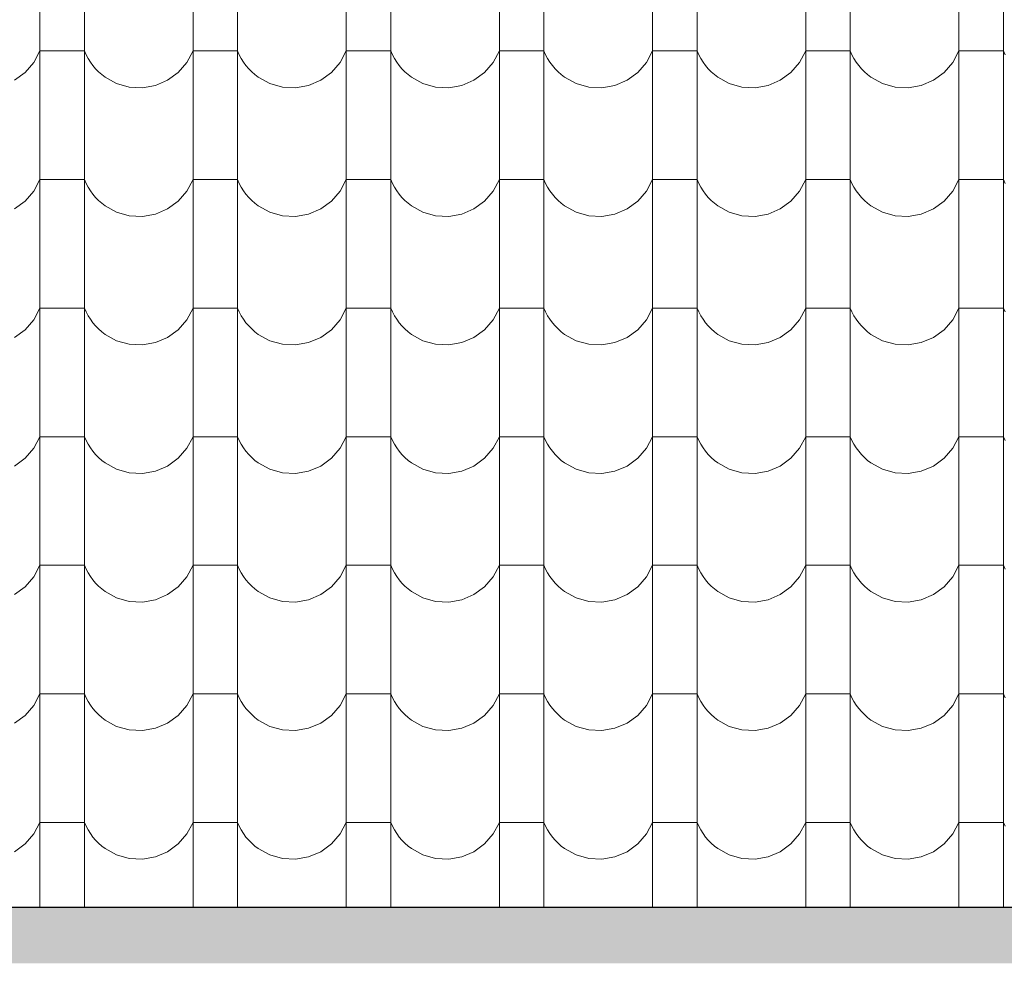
# Model space of a CAD drawing. Header units: millimetres. Extents: x -61343 to 9939, y -6894 to 7453.
# Tile 132 of 255: x -6833 to -6621, y -3588 to -3385. Entities that reach past the tile are written whole.
import ezdxf

# ---------------------------------------------------------------- set-up
doc = ezdxf.new("R2010")
doc.units = ezdxf.units.MM
doc.header["$MEASUREMENT"] = 0
doc.layers.add('810-G Ogólne', color=7, linetype='Continuous')
doc.layers.add('990-D Import IFC', color=7, linetype='Continuous')

# ---------------------------------------------------------------- blocks, each defined once
blk = doc.blocks.new('*X1822', base_point=(515069.4, 47309.9))
at = {"layer": '990-D Import IFC', "color": 251, "linetype": 'Continuous', "lineweight": 13, "true_color": 0x6a6a6a}
for p, q in [((532511.4, -17785.1), (532511.4, -18062.1)), ((532607.5, -17785.1), (532607.5, -18062.1)), ((532841.4, -17785.1), (532841.4, -18062.1)), ((532937.5, -17785.1), (532937.5, -18062.1)), ((533171.4, -17785.1), (533171.4, -18062.1)), ((533267.5, -17785.1), (533267.5, -18062.1)), ((533501.4, -17785.1), (533501.4, -18062.1)), ((533597.5, -17785.1), (533597.5, -18062.1)), ((533831.4, -17785.1), (533831.4, -18062.1)), ((533927.5, -17785.1), (533927.5, -18062.1)), ((534161.4, -17785.1), (534161.4, -18062.1)), ((534257.5, -17785.1), (534257.5, -18062.1)), ((534491.4, -17785.1), (534491.4, -18062.1)), ((534587.5, -17785.1), (534587.5, -18062.1)), ((532498.1, -17918.2), (532511.4, -17893.2)), ((532559.4, -17893.2), (532511.4, -17893.2)), ((532607.5, -17893.2), (532559.4, -17893.2)), ((532607.5, -17893.2), (532611.1, -17901.5)), ((532611.1, -17901.5), (532615.4, -17909.6)), ((532828.1, -17918.2), (532841.4, -17893.2)), ((532889.4, -17893.2), (532841.4, -17893.2)), ((532937.5, -17893.2), (532889.4, -17893.2)), ((532937.5, -17893.2), (532941.1, -17901.5)), ((532941.1, -17901.5), (532945.4, -17909.6)), ((533158.1, -17918.2), (533171.4, -17893.2)), ((533219.4, -17893.2), (533171.4, -17893.2)), ((533267.5, -17893.2), (533219.4, -17893.2)), ((533267.5, -17893.2), (533271.1, -17901.5)), ((533271.1, -17901.5), (533275.4, -17909.6)), ((533488.1, -17918.2), (533501.4, -17893.2)), ((533549.4, -17893.2), (533501.4, -17893.2)), ((533597.5, -17893.2), (533549.4, -17893.2)), ((533597.5, -17893.2), (533601.1, -17901.5)), ((533601.1, -17901.5), (533605.4, -17909.6)), ((533818.1, -17918.2), (533831.4, -17893.2)), ((533879.4, -17893.2), (533831.4, -17893.2)), ((533927.5, -17893.2), (533879.4, -17893.2)), ((533927.5, -17893.2), (533931.1, -17901.5)), ((533931.1, -17901.5), (533935.4, -17909.6)), ((534148.1, -17918.2), (534161.4, -17893.2)), ((534209.4, -17893.2), (534161.4, -17893.2)), ((534257.5, -17893.2), (534209.4, -17893.2)), ((534257.5, -17893.2), (534261.1, -17901.5)), ((534261.1, -17901.5), (534265.4, -17909.6)), ((534478.1, -17918.2), (534491.4, -17893.2)), ((534539.4, -17893.2), (534491.4, -17893.2)), ((534587.5, -17893.2), (534539.4, -17893.2)), ((534587.5, -17893.2), (534591.1, -17901.5)), ((532479.4, -17939.7), (532498.1, -17918.2)), ((532615.4, -17909.6), (532620.2, -17917.3)), ((532620.2, -17917.3), (532625.5, -17924.7)), ((532625.5, -17924.7), (532631.4, -17931.6)), ((532809.4, -17939.7), (532828.1, -17918.2)), ((532945.4, -17909.6), (532950.2, -17917.3)), ((532950.2, -17917.3), (532955.5, -17924.7)), ((532955.5, -17924.7), (532961.4, -17931.6)), ((533139.4, -17939.7), (533158.1, -17918.2)), ((533275.4, -17909.6), (533280.2, -17917.3)), ((533280.2, -17917.3), (533285.5, -17924.7)), ((533285.5, -17924.7), (533291.4, -17931.6)), ((533469.4, -17939.7), (533488.1, -17918.2)), ((533605.4, -17909.6), (533610.2, -17917.3)), ((533610.2, -17917.3), (533615.5, -17924.7)), ((533615.5, -17924.7), (533621.4, -17931.6)), ((533799.4, -17939.7), (533818.1, -17918.2)), ((533935.4, -17909.6), (533940.2, -17917.3)), ((533940.2, -17917.3), (533945.5, -17924.7)), ((533945.5, -17924.7), (533951.4, -17931.6)), ((534129.4, -17939.7), (534148.1, -17918.2)), ((534265.4, -17909.6), (534270.2, -17917.3)), ((534270.2, -17917.3), (534275.5, -17924.7)), ((534275.5, -17924.7), (534281.4, -17931.6)), ((534459.4, -17939.7), (534478.1, -17918.2)), ((532456.5, -17956.4), (532479.4, -17939.7)), ((532631.4, -17931.6), (532637.8, -17938.1)), ((532637.8, -17938.1), (532644.6, -17944.2)), ((532644.6, -17944.2), (532651.9, -17949.7)), ((532786.5, -17956.4), (532809.4, -17939.7)), ((532961.4, -17931.6), (532967.8, -17938.1)), ((532967.8, -17938.1), (532974.6, -17944.2)), ((532974.6, -17944.2), (532981.9, -17949.7)), ((533116.5, -17956.4), (533139.4, -17939.7)), ((533291.4, -17931.6), (533297.8, -17938.1)), ((533297.8, -17938.1), (533304.6, -17944.2)), ((533304.6, -17944.2), (533311.9, -17949.7)), ((533446.5, -17956.4), (533469.4, -17939.7)), ((533621.4, -17931.6), (533627.8, -17938.1)), ((533627.8, -17938.1), (533634.6, -17944.2)), ((533634.6, -17944.2), (533641.9, -17949.7)), ((533776.5, -17956.4), (533799.4, -17939.7)), ((533951.4, -17931.6), (533957.8, -17938.1)), ((533957.8, -17938.1), (533964.6, -17944.2)), ((533964.6, -17944.2), (533971.9, -17949.7)), ((534106.5, -17956.4), (534129.4, -17939.7)), ((534281.4, -17931.6), (534287.8, -17938.1)), ((534287.8, -17938.1), (534294.6, -17944.2)), ((534294.6, -17944.2), (534301.9, -17949.7)), ((534436.5, -17956.4), (534459.4, -17939.7)), ((532651.9, -17949.7), (532676.7, -17963.4)), ((532676.7, -17963.4), (532704.1, -17971.1)), ((532732.4, -17972.5), (532760.4, -17967.5)), ((532760.4, -17967.5), (532786.5, -17956.4)), ((532981.9, -17949.7), (533006.7, -17963.4)), ((533006.7, -17963.4), (533034.1, -17971.1)), ((533062.4, -17972.5), (533090.4, -17967.5)), ((533090.4, -17967.5), (533116.5, -17956.4)), ((533311.9, -17949.7), (533336.7, -17963.4)), ((533336.7, -17963.4), (533364.1, -17971.1)), ((533392.4, -17972.5), (533420.4, -17967.5)), ((533420.4, -17967.5), (533446.5, -17956.4)), ((533641.9, -17949.7), (533666.7, -17963.4)), ((533666.7, -17963.4), (533694.1, -17971.1)), ((533722.4, -17972.5), (533750.4, -17967.5)), ((533750.4, -17967.5), (533776.5, -17956.4)), ((533971.9, -17949.7), (533996.7, -17963.4)), ((533996.7, -17963.4), (534024.1, -17971.1)), ((534052.4, -17972.5), (534080.4, -17967.5)), ((534080.4, -17967.5), (534106.5, -17956.4)), ((534301.9, -17949.7), (534326.7, -17963.4)), ((534326.7, -17963.4), (534354.1, -17971.1)), ((534382.4, -17972.5), (534410.4, -17967.5)), ((534410.4, -17967.5), (534436.5, -17956.4)), ((532704.1, -17971.1), (532732.4, -17972.5)), ((533034.1, -17971.1), (533062.4, -17972.5)), ((533364.1, -17971.1), (533392.4, -17972.5)), ((533694.1, -17971.1), (533722.4, -17972.5)), ((534024.1, -17971.1), (534052.4, -17972.5)), ((534354.1, -17971.1), (534382.4, -17972.5)), ((532511.4, -18062.1), (532511.4, -18339.1)), ((532607.5, -18062.1), (532607.5, -18339.1)), ((532841.4, -18062.1), (532841.4, -18339.1)), ((532937.5, -18062.1), (532937.5, -18339.1)), ((533171.4, -18062.1), (533171.4, -18339.1)), ((533267.5, -18062.1), (533267.5, -18339.1)), ((533501.4, -18062.1), (533501.4, -18339.1)), ((533597.5, -18062.1), (533597.5, -18339.1)), ((533831.4, -18062.1), (533831.4, -18339.1)), ((533927.5, -18062.1), (533927.5, -18339.1)), ((534161.4, -18062.1), (534161.4, -18339.1)), ((534257.5, -18062.1), (534257.5, -18339.1)), ((534491.4, -18062.1), (534491.4, -18339.1)), ((534587.5, -18062.1), (534587.5, -18339.1)), ((532498.1, -18195.2), (532511.4, -18170.2)), ((532559.4, -18170.2), (532511.4, -18170.2)), ((532607.5, -18170.2), (532559.4, -18170.2)), ((532607.5, -18170.2), (532611.1, -18178.5)), ((532611.1, -18178.5), (532615.4, -18186.6)), ((532828.1, -18195.2), (532841.4, -18170.2)), ((532889.4, -18170.2), (532841.4, -18170.2)), ((532937.5, -18170.2), (532889.4, -18170.2)), ((532937.5, -18170.2), (532941.1, -18178.5)), ((532941.1, -18178.5), (532945.4, -18186.6)), ((533158.1, -18195.2), (533171.4, -18170.2)), ((533219.4, -18170.2), (533171.4, -18170.2)), ((533267.5, -18170.2), (533219.4, -18170.2)), ((533267.5, -18170.2), (533271.1, -18178.5)), ((533271.1, -18178.5), (533275.4, -18186.6)), ((533488.1, -18195.2), (533501.4, -18170.2)), ((533549.4, -18170.2), (533501.4, -18170.2)), ((533597.5, -18170.2), (533549.4, -18170.2)), ((533597.5, -18170.2), (533601.1, -18178.5)), ((533601.1, -18178.5), (533605.4, -18186.6)), ((533818.1, -18195.2), (533831.4, -18170.2)), ((533879.4, -18170.2), (533831.4, -18170.2)), ((533927.5, -18170.2), (533879.4, -18170.2)), ((533927.5, -18170.2), (533931.1, -18178.5)), ((533931.1, -18178.5), (533935.4, -18186.6)), ((534148.1, -18195.2), (534161.4, -18170.2)), ((534209.4, -18170.2), (534161.4, -18170.2)), ((534257.5, -18170.2), (534209.4, -18170.2)), ((534257.5, -18170.2), (534261.1, -18178.5)), ((534261.1, -18178.5), (534265.4, -18186.6)), ((534478.1, -18195.2), (534491.4, -18170.2)), ((534539.4, -18170.2), (534491.4, -18170.2)), ((534587.5, -18170.2), (534539.4, -18170.2)), ((534587.5, -18170.2), (534591.1, -18178.5)), ((532479.4, -18216.7), (532498.1, -18195.2)), ((532615.4, -18186.6), (532620.2, -18194.3)), ((532620.2, -18194.3), (532625.5, -18201.7)), ((532809.4, -18216.7), (532828.1, -18195.2)), ((532945.4, -18186.6), (532950.2, -18194.3)), ((532950.2, -18194.3), (532955.5, -18201.7)), ((533139.4, -18216.7), (533158.1, -18195.2)), ((533275.4, -18186.6), (533280.2, -18194.3)), ((533280.2, -18194.3), (533285.5, -18201.7)), ((533469.4, -18216.7), (533488.1, -18195.2)), ((533605.4, -18186.6), (533610.2, -18194.3)), ((533610.2, -18194.3), (533615.5, -18201.7)), ((533799.4, -18216.7), (533818.1, -18195.2)), ((533935.4, -18186.6), (533940.2, -18194.3)), ((533940.2, -18194.3), (533945.5, -18201.7)), ((534129.4, -18216.7), (534148.1, -18195.2)), ((534265.4, -18186.6), (534270.2, -18194.3)), ((534270.2, -18194.3), (534275.5, -18201.7)), ((534459.4, -18216.7), (534478.1, -18195.2)), ((532456.5, -18233.4), (532479.4, -18216.7)), ((532625.5, -18201.7), (532631.4, -18208.6)), ((532631.4, -18208.6), (532637.8, -18215.1)), ((532637.8, -18215.1), (532644.6, -18221.2)), ((532644.6, -18221.2), (532651.9, -18226.7)), ((532786.5, -18233.4), (532809.4, -18216.7)), ((532955.5, -18201.7), (532961.4, -18208.6)), ((532961.4, -18208.6), (532967.8, -18215.1)), ((532967.8, -18215.1), (532974.6, -18221.2)), ((532974.6, -18221.2), (532981.9, -18226.7)), ((533116.5, -18233.4), (533139.4, -18216.7)), ((533285.5, -18201.7), (533291.4, -18208.6)), ((533291.4, -18208.6), (533297.8, -18215.1)), ((533297.8, -18215.1), (533304.6, -18221.2)), ((533304.6, -18221.2), (533311.9, -18226.7)), ((533446.5, -18233.4), (533469.4, -18216.7)), ((533615.5, -18201.7), (533621.4, -18208.6)), ((533621.4, -18208.6), (533627.8, -18215.1)), ((533627.8, -18215.1), (533634.6, -18221.2)), ((533634.6, -18221.2), (533641.9, -18226.7)), ((533776.5, -18233.4), (533799.4, -18216.7)), ((533945.5, -18201.7), (533951.4, -18208.6)), ((533951.4, -18208.6), (533957.8, -18215.1)), ((533957.8, -18215.1), (533964.6, -18221.2)), ((533964.6, -18221.2), (533971.9, -18226.7)), ((534106.5, -18233.4), (534129.4, -18216.7)), ((534275.5, -18201.7), (534281.4, -18208.6)), ((534281.4, -18208.6), (534287.8, -18215.1)), ((534287.8, -18215.1), (534294.6, -18221.2)), ((534294.6, -18221.2), (534301.9, -18226.7)), ((534436.5, -18233.4), (534459.4, -18216.7)), ((532651.9, -18226.7), (532676.7, -18240.4)), ((532676.7, -18240.4), (532704.1, -18248.1)), ((532760.4, -18244.5), (532786.5, -18233.4)), ((532981.9, -18226.7), (533006.7, -18240.4)), ((533006.7, -18240.4), (533034.1, -18248.1)), ((533090.4, -18244.5), (533116.5, -18233.4)), ((533311.9, -18226.7), (533336.7, -18240.4)), ((533336.7, -18240.4), (533364.1, -18248.1)), ((533420.4, -18244.5), (533446.5, -18233.4)), ((533641.9, -18226.7), (533666.7, -18240.4)), ((533666.7, -18240.4), (533694.1, -18248.1)), ((533750.4, -18244.5), (533776.5, -18233.4)), ((533971.9, -18226.7), (533996.7, -18240.4)), ((533996.7, -18240.4), (534024.1, -18248.1)), ((534080.4, -18244.5), (534106.5, -18233.4)), ((534301.9, -18226.7), (534326.7, -18240.4)), ((534326.7, -18240.4), (534354.1, -18248.1)), ((534410.4, -18244.5), (534436.5, -18233.4)), ((532704.1, -18248.1), (532732.4, -18249.5)), ((532732.4, -18249.5), (532760.4, -18244.5)), ((533034.1, -18248.1), (533062.4, -18249.5)), ((533062.4, -18249.5), (533090.4, -18244.5)), ((533364.1, -18248.1), (533392.4, -18249.5)), ((533392.4, -18249.5), (533420.4, -18244.5)), ((533694.1, -18248.1), (533722.4, -18249.5)), ((533722.4, -18249.5), (533750.4, -18244.5)), ((534024.1, -18248.1), (534052.4, -18249.5)), ((534052.4, -18249.5), (534080.4, -18244.5)), ((534354.1, -18248.1), (534382.4, -18249.5)), ((534382.4, -18249.5), (534410.4, -18244.5)), ((532511.4, -18339.1), (532511.4, -18616.1)), ((532607.5, -18339.1), (532607.5, -18616.1)), ((532841.4, -18339.1), (532841.4, -18616.1)), ((532937.5, -18339.1), (532937.5, -18616.1)), ((533171.4, -18339.1), (533171.4, -18616.1)), ((533267.5, -18339.1), (533267.5, -18616.1)), ((533501.4, -18339.1), (533501.4, -18616.1)), ((533597.5, -18339.1), (533597.5, -18616.1)), ((533831.4, -18339.1), (533831.4, -18616.1)), ((533927.5, -18339.1), (533927.5, -18616.1)), ((534161.4, -18339.1), (534161.4, -18616.1)), ((534257.5, -18339.1), (534257.5, -18616.1)), ((534491.4, -18339.1), (534491.4, -18616.1)), ((534587.5, -18339.1), (534587.5, -18616.1)), ((532498.1, -18472.2), (532511.4, -18447.2)), ((532559.4, -18447.2), (532511.4, -18447.2)), ((532607.5, -18447.2), (532559.4, -18447.2)), ((532607.5, -18447.2), (532611.1, -18455.5)), ((532611.1, -18455.5), (532615.4, -18463.6)), ((532828.1, -18472.2), (532841.4, -18447.2)), ((532889.4, -18447.2), (532841.4, -18447.2)), ((532937.5, -18447.2), (532889.4, -18447.2)), ((532937.5, -18447.2), (532941.1, -18455.5)), ((532941.1, -18455.5), (532945.4, -18463.6)), ((533158.1, -18472.2), (533171.4, -18447.2)), ((533219.4, -18447.2), (533171.4, -18447.2)), ((533267.5, -18447.2), (533219.4, -18447.2)), ((533267.5, -18447.2), (533271.1, -18455.5)), ((533271.1, -18455.5), (533275.4, -18463.6)), ((533488.1, -18472.2), (533501.4, -18447.2)), ((533549.4, -18447.2), (533501.4, -18447.2)), ((533597.5, -18447.2), (533549.4, -18447.2)), ((533597.5, -18447.2), (533601.1, -18455.5)), ((533601.1, -18455.5), (533605.4, -18463.6)), ((533818.1, -18472.2), (533831.4, -18447.2)), ((533879.4, -18447.2), (533831.4, -18447.2)), ((533927.5, -18447.2), (533879.4, -18447.2)), ((533927.5, -18447.2), (533931.1, -18455.5)), ((533931.1, -18455.5), (533935.4, -18463.6)), ((534148.1, -18472.2), (534161.4, -18447.2)), ((534209.4, -18447.2), (534161.4, -18447.2)), ((534257.5, -18447.2), (534209.4, -18447.2)), ((534257.5, -18447.2), (534261.1, -18455.5)), ((534261.1, -18455.5), (534265.4, -18463.6)), ((534478.1, -18472.2), (534491.4, -18447.2)), ((534539.4, -18447.2), (534491.4, -18447.2)), ((534587.5, -18447.2), (534539.4, -18447.2)), ((534587.5, -18447.2), (534591.1, -18455.5)), ((532479.4, -18493.7), (532498.1, -18472.2)), ((532615.4, -18463.6), (532620.2, -18471.3)), ((532620.2, -18471.3), (532625.5, -18478.7)), ((532809.4, -18493.7), (532828.1, -18472.2)), ((532945.4, -18463.6), (532950.2, -18471.3)), ((532950.2, -18471.3), (532955.5, -18478.7)), ((533139.4, -18493.7), (533158.1, -18472.2)), ((533275.4, -18463.6), (533280.2, -18471.3)), ((533280.2, -18471.3), (533285.5, -18478.7)), ((533469.4, -18493.7), (533488.1, -18472.2)), ((533605.4, -18463.6), (533610.2, -18471.3)), ((533610.2, -18471.3), (533615.5, -18478.7)), ((533799.4, -18493.7), (533818.1, -18472.2)), ((533935.4, -18463.6), (533940.2, -18471.3)), ((533940.2, -18471.3), (533945.5, -18478.7)), ((534129.4, -18493.7), (534148.1, -18472.2)), ((534265.4, -18463.6), (534270.2, -18471.3)), ((534270.2, -18471.3), (534275.5, -18478.7)), ((534459.4, -18493.7), (534478.1, -18472.2)), ((532456.5, -18510.4), (532479.4, -18493.7)), ((532625.5, -18478.7), (532631.4, -18485.6)), ((532631.4, -18485.6), (532637.8, -18492.1)), ((532637.8, -18492.1), (532644.6, -18498.2)), ((532786.5, -18510.4), (532809.4, -18493.7)), ((532955.5, -18478.7), (532961.4, -18485.6)), ((532961.4, -18485.6), (532967.8, -18492.1)), ((532967.8, -18492.1), (532974.6, -18498.2)), ((533116.5, -18510.4), (533139.4, -18493.7)), ((533285.5, -18478.7), (533291.4, -18485.6)), ((533291.4, -18485.6), (533297.8, -18492.1)), ((533297.8, -18492.1), (533304.6, -18498.2)), ((533446.5, -18510.4), (533469.4, -18493.7)), ((533615.5, -18478.7), (533621.4, -18485.6)), ((533621.4, -18485.6), (533627.8, -18492.1)), ((533627.8, -18492.1), (533634.6, -18498.2)), ((533776.5, -18510.4), (533799.4, -18493.7)), ((533945.5, -18478.7), (533951.4, -18485.6)), ((533951.4, -18485.6), (533957.8, -18492.1)), ((533957.8, -18492.1), (533964.6, -18498.2)), ((534106.5, -18510.4), (534129.4, -18493.7)), ((534275.5, -18478.7), (534281.4, -18485.6)), ((534281.4, -18485.6), (534287.8, -18492.1)), ((534287.8, -18492.1), (534294.6, -18498.2)), ((534436.5, -18510.4), (534459.4, -18493.7)), ((532644.6, -18498.2), (532651.9, -18503.7)), ((532651.9, -18503.7), (532676.7, -18517.4)), ((532676.7, -18517.4), (532704.1, -18525.1)), ((532760.4, -18521.5), (532786.5, -18510.4)), ((532974.6, -18498.2), (532981.9, -18503.7)), ((532981.9, -18503.7), (533006.7, -18517.4)), ((533006.7, -18517.4), (533034.1, -18525.1)), ((533090.4, -18521.5), (533116.5, -18510.4)), ((533304.6, -18498.2), (533311.9, -18503.7)), ((533311.9, -18503.7), (533336.7, -18517.4)), ((533336.7, -18517.4), (533364.1, -18525.1)), ((533420.4, -18521.5), (533446.5, -18510.4)), ((533634.6, -18498.2), (533641.9, -18503.7)), ((533641.9, -18503.7), (533666.7, -18517.4)), ((533666.7, -18517.4), (533694.1, -18525.1)), ((533750.4, -18521.5), (533776.5, -18510.4)), ((533964.6, -18498.2), (533971.9, -18503.7)), ((533971.9, -18503.7), (533996.7, -18517.4)), ((533996.7, -18517.4), (534024.1, -18525.1)), ((534080.4, -18521.5), (534106.5, -18510.4)), ((534294.6, -18498.2), (534301.9, -18503.7)), ((534301.9, -18503.7), (534326.7, -18517.4)), ((534326.7, -18517.4), (534354.1, -18525.1)), ((534410.4, -18521.5), (534436.5, -18510.4)), ((532704.1, -18525.1), (532732.4, -18526.5)), ((532732.4, -18526.5), (532760.4, -18521.5)), ((533034.1, -18525.1), (533062.4, -18526.5)), ((533062.4, -18526.5), (533090.4, -18521.5)), ((533364.1, -18525.1), (533392.4, -18526.5)), ((533392.4, -18526.5), (533420.4, -18521.5)), ((533694.1, -18525.1), (533722.4, -18526.5)), ((533722.4, -18526.5), (533750.4, -18521.5)), ((534024.1, -18525.1), (534052.4, -18526.5)), ((534052.4, -18526.5), (534080.4, -18521.5)), ((534354.1, -18525.1), (534382.4, -18526.5)), ((534382.4, -18526.5), (534410.4, -18521.5)), ((532511.4, -18616.1), (532511.4, -18893.1)), ((532607.5, -18616.1), (532607.5, -18893.1)), ((532841.4, -18616.1), (532841.4, -18893.1)), ((532937.5, -18616.1), (532937.5, -18893.1)), ((533171.4, -18616.1), (533171.4, -18893.1)), ((533267.5, -18616.1), (533267.5, -18893.1)), ((533501.4, -18616.1), (533501.4, -18893.1)), ((533597.5, -18616.1), (533597.5, -18893.1)), ((533831.4, -18616.1), (533831.4, -18893.1)), ((533927.5, -18616.1), (533927.5, -18893.1)), ((534161.4, -18616.1), (534161.4, -18893.1)), ((534257.5, -18616.1), (534257.5, -18893.1)), ((534491.4, -18616.1), (534491.4, -18893.1)), ((534587.5, -18616.1), (534587.5, -18893.1)), ((532498.1, -18749.2), (532511.4, -18724.2)), ((532559.4, -18724.2), (532511.4, -18724.2)), ((532607.5, -18724.2), (532559.4, -18724.2)), ((532607.5, -18724.2), (532611.1, -18732.5)), ((532828.1, -18749.2), (532841.4, -18724.2)), ((532889.4, -18724.2), (532841.4, -18724.2)), ((532937.5, -18724.2), (532889.4, -18724.2)), ((532937.5, -18724.2), (532941.1, -18732.5)), ((533158.1, -18749.2), (533171.4, -18724.2)), ((533219.4, -18724.2), (533171.4, -18724.2)), ((533267.5, -18724.2), (533219.4, -18724.2)), ((533267.5, -18724.2), (533271.1, -18732.5)), ((533488.1, -18749.2), (533501.4, -18724.2)), ((533549.4, -18724.2), (533501.4, -18724.2)), ((533597.5, -18724.2), (533549.4, -18724.2)), ((533597.5, -18724.2), (533601.1, -18732.5)), ((533818.1, -18749.2), (533831.4, -18724.2)), ((533879.4, -18724.2), (533831.4, -18724.2)), ((533927.5, -18724.2), (533879.4, -18724.2)), ((533927.5, -18724.2), (533931.1, -18732.5)), ((534148.1, -18749.2), (534161.4, -18724.2)), ((534209.4, -18724.2), (534161.4, -18724.2)), ((534257.5, -18724.2), (534209.4, -18724.2)), ((534257.5, -18724.2), (534261.1, -18732.5)), ((534478.1, -18749.2), (534491.4, -18724.2)), ((534539.4, -18724.2), (534491.4, -18724.2)), ((534587.5, -18724.2), (534539.4, -18724.2)), ((534587.5, -18724.2), (534591.1, -18732.5)), ((532479.4, -18770.7), (532498.1, -18749.2)), ((532611.1, -18732.5), (532615.4, -18740.6)), ((532615.4, -18740.6), (532620.2, -18748.3)), ((532620.2, -18748.3), (532625.5, -18755.7)), ((532809.4, -18770.7), (532828.1, -18749.2)), ((532941.1, -18732.5), (532945.4, -18740.6)), ((532945.4, -18740.6), (532950.2, -18748.3)), ((532950.2, -18748.3), (532955.5, -18755.7)), ((533139.4, -18770.7), (533158.1, -18749.2)), ((533271.1, -18732.5), (533275.4, -18740.6)), ((533275.4, -18740.6), (533280.2, -18748.3)), ((533280.2, -18748.3), (533285.5, -18755.7)), ((533469.4, -18770.7), (533488.1, -18749.2)), ((533601.1, -18732.5), (533605.4, -18740.6)), ((533605.4, -18740.6), (533610.2, -18748.3)), ((533610.2, -18748.3), (533615.5, -18755.7)), ((533799.4, -18770.7), (533818.1, -18749.2)), ((533931.1, -18732.5), (533935.4, -18740.6)), ((533935.4, -18740.6), (533940.2, -18748.3)), ((533940.2, -18748.3), (533945.5, -18755.7)), ((534129.4, -18770.7), (534148.1, -18749.2)), ((534261.1, -18732.5), (534265.4, -18740.6)), ((534265.4, -18740.6), (534270.2, -18748.3)), ((534270.2, -18748.3), (534275.5, -18755.7)), ((534459.4, -18770.7), (534478.1, -18749.2)), ((532456.5, -18787.4), (532479.4, -18770.7)), ((532625.5, -18755.7), (532631.4, -18762.6)), ((532631.4, -18762.6), (532637.8, -18769.1)), ((532637.8, -18769.1), (532644.6, -18775.2)), ((532786.5, -18787.4), (532809.4, -18770.7)), ((532955.5, -18755.7), (532961.4, -18762.6)), ((532961.4, -18762.6), (532967.8, -18769.1)), ((532967.8, -18769.1), (532974.6, -18775.2)), ((533116.5, -18787.4), (533139.4, -18770.7)), ((533285.5, -18755.7), (533291.4, -18762.6)), ((533291.4, -18762.6), (533297.8, -18769.1)), ((533297.8, -18769.1), (533304.6, -18775.2)), ((533446.5, -18787.4), (533469.4, -18770.7)), ((533615.5, -18755.7), (533621.4, -18762.6)), ((533621.4, -18762.6), (533627.8, -18769.1)), ((533627.8, -18769.1), (533634.6, -18775.2)), ((533776.5, -18787.4), (533799.4, -18770.7)), ((533945.5, -18755.7), (533951.4, -18762.6)), ((533951.4, -18762.6), (533957.8, -18769.1)), ((533957.8, -18769.1), (533964.6, -18775.2)), ((534106.5, -18787.4), (534129.4, -18770.7)), ((534275.5, -18755.7), (534281.4, -18762.6)), ((534281.4, -18762.6), (534287.8, -18769.1)), ((534287.8, -18769.1), (534294.6, -18775.2)), ((534436.5, -18787.4), (534459.4, -18770.7)), ((532644.6, -18775.2), (532651.9, -18780.7)), ((532651.9, -18780.7), (532676.7, -18794.4)), ((532676.7, -18794.4), (532704.1, -18802.1)), ((532760.4, -18798.5), (532786.5, -18787.4)), ((532974.6, -18775.2), (532981.9, -18780.7)), ((532981.9, -18780.7), (533006.7, -18794.4)), ((533006.7, -18794.4), (533034.1, -18802.1)), ((533090.4, -18798.5), (533116.5, -18787.4)), ((533304.6, -18775.2), (533311.9, -18780.7)), ((533311.9, -18780.7), (533336.7, -18794.4)), ((533336.7, -18794.4), (533364.1, -18802.1)), ((533420.4, -18798.5), (533446.5, -18787.4)), ((533634.6, -18775.2), (533641.9, -18780.7)), ((533641.9, -18780.7), (533666.7, -18794.4)), ((533666.7, -18794.4), (533694.1, -18802.1)), ((533750.4, -18798.5), (533776.5, -18787.4)), ((533964.6, -18775.2), (533971.9, -18780.7)), ((533971.9, -18780.7), (533996.7, -18794.4)), ((533996.7, -18794.4), (534024.1, -18802.1)), ((534080.4, -18798.5), (534106.5, -18787.4)), ((534294.6, -18775.2), (534301.9, -18780.7)), ((534301.9, -18780.7), (534326.7, -18794.4)), ((534326.7, -18794.4), (534354.1, -18802.1)), ((534410.4, -18798.5), (534436.5, -18787.4)), ((532704.1, -18802.1), (532732.4, -18803.5)), ((532732.4, -18803.5), (532760.4, -18798.5)), ((533034.1, -18802.1), (533062.4, -18803.5)), ((533062.4, -18803.5), (533090.4, -18798.5)), ((533364.1, -18802.1), (533392.4, -18803.5)), ((533392.4, -18803.5), (533420.4, -18798.5)), ((533694.1, -18802.1), (533722.4, -18803.5)), ((533722.4, -18803.5), (533750.4, -18798.5)), ((534024.1, -18802.1), (534052.4, -18803.5)), ((534052.4, -18803.5), (534080.4, -18798.5)), ((534354.1, -18802.1), (534382.4, -18803.5)), ((534382.4, -18803.5), (534410.4, -18798.5)), ((532511.4, -18893.1), (532511.4, -19170.1)), ((532607.5, -18893.1), (532607.5, -19170.1)), ((532841.4, -18893.1), (532841.4, -19170.1)), ((532937.5, -18893.1), (532937.5, -19170.1)), ((533171.4, -18893.1), (533171.4, -19170.1)), ((533267.5, -18893.1), (533267.5, -19170.1)), ((533501.4, -18893.1), (533501.4, -19170.1)), ((533597.5, -18893.1), (533597.5, -19170.1)), ((533831.4, -18893.1), (533831.4, -19170.1)), ((533927.5, -18893.1), (533927.5, -19170.1)), ((534161.4, -18893.1), (534161.4, -19170.1)), ((534257.5, -18893.1), (534257.5, -19170.1)), ((534491.4, -18893.1), (534491.4, -19170.1)), ((534587.5, -18893.1), (534587.5, -19170.1)), ((532498.1, -19026.2), (532511.4, -19001.2)), ((532559.4, -19001.2), (532511.4, -19001.2)), ((532607.5, -19001.2), (532559.4, -19001.2)), ((532607.5, -19001.2), (532611.1, -19009.5)), ((532828.1, -19026.2), (532841.4, -19001.2)), ((532889.4, -19001.2), (532841.4, -19001.2)), ((532937.5, -19001.2), (532889.4, -19001.2)), ((532937.5, -19001.2), (532941.1, -19009.5)), ((533158.1, -19026.2), (533171.4, -19001.2)), ((533219.4, -19001.2), (533171.4, -19001.2)), ((533267.5, -19001.2), (533219.4, -19001.2)), ((533267.5, -19001.2), (533271.1, -19009.5)), ((533488.1, -19026.2), (533501.4, -19001.2)), ((533549.4, -19001.2), (533501.4, -19001.2)), ((533597.5, -19001.2), (533549.4, -19001.2)), ((533597.5, -19001.2), (533601.1, -19009.5)), ((533818.1, -19026.2), (533831.4, -19001.2)), ((533879.4, -19001.2), (533831.4, -19001.2)), ((533927.5, -19001.2), (533879.4, -19001.2)), ((533927.5, -19001.2), (533931.1, -19009.5)), ((534148.1, -19026.2), (534161.4, -19001.2)), ((534209.4, -19001.2), (534161.4, -19001.2)), ((534257.5, -19001.2), (534209.4, -19001.2)), ((534257.5, -19001.2), (534261.1, -19009.5)), ((534478.1, -19026.2), (534491.4, -19001.2)), ((534539.4, -19001.2), (534491.4, -19001.2)), ((534587.5, -19001.2), (534539.4, -19001.2)), ((534587.5, -19001.2), (534591.1, -19009.5)), ((532479.4, -19047.7), (532498.1, -19026.2)), ((532611.1, -19009.5), (532615.4, -19017.6)), ((532615.4, -19017.6), (532620.2, -19025.3)), ((532620.2, -19025.3), (532625.5, -19032.7)), ((532809.4, -19047.7), (532828.1, -19026.2)), ((532941.1, -19009.5), (532945.4, -19017.6)), ((532945.4, -19017.6), (532950.2, -19025.3)), ((532950.2, -19025.3), (532955.5, -19032.7)), ((533139.4, -19047.7), (533158.1, -19026.2)), ((533271.1, -19009.5), (533275.4, -19017.6)), ((533275.4, -19017.6), (533280.2, -19025.3)), ((533280.2, -19025.3), (533285.5, -19032.7)), ((533469.4, -19047.7), (533488.1, -19026.2)), ((533601.1, -19009.5), (533605.4, -19017.6)), ((533605.4, -19017.6), (533610.2, -19025.3)), ((533610.2, -19025.3), (533615.5, -19032.7)), ((533799.4, -19047.7), (533818.1, -19026.2)), ((533931.1, -19009.5), (533935.4, -19017.6)), ((533935.4, -19017.6), (533940.2, -19025.3)), ((533940.2, -19025.3), (533945.5, -19032.7)), ((534129.4, -19047.7), (534148.1, -19026.2)), ((534261.1, -19009.5), (534265.4, -19017.6)), ((534265.4, -19017.6), (534270.2, -19025.3)), ((534270.2, -19025.3), (534275.5, -19032.7)), ((534459.4, -19047.7), (534478.1, -19026.2)), ((532456.5, -19064.4), (532479.4, -19047.7)), ((532625.5, -19032.7), (532631.4, -19039.6)), ((532631.4, -19039.6), (532637.8, -19046.1)), ((532637.8, -19046.1), (532644.6, -19052.2)), ((532786.5, -19064.4), (532809.4, -19047.7)), ((532955.5, -19032.7), (532961.4, -19039.6)), ((532961.4, -19039.6), (532967.8, -19046.1)), ((532967.8, -19046.1), (532974.6, -19052.2)), ((533116.5, -19064.4), (533139.4, -19047.7)), ((533285.5, -19032.7), (533291.4, -19039.6)), ((533291.4, -19039.6), (533297.8, -19046.1)), ((533297.8, -19046.1), (533304.6, -19052.2)), ((533446.5, -19064.4), (533469.4, -19047.7)), ((533615.5, -19032.7), (533621.4, -19039.6)), ((533621.4, -19039.6), (533627.8, -19046.1)), ((533627.8, -19046.1), (533634.6, -19052.2)), ((533776.5, -19064.4), (533799.4, -19047.7)), ((533945.5, -19032.7), (533951.4, -19039.6)), ((533951.4, -19039.6), (533957.8, -19046.1)), ((533957.8, -19046.1), (533964.6, -19052.2)), ((534106.5, -19064.4), (534129.4, -19047.7)), ((534275.5, -19032.7), (534281.4, -19039.6)), ((534281.4, -19039.6), (534287.8, -19046.1)), ((534287.8, -19046.1), (534294.6, -19052.2)), ((534436.5, -19064.4), (534459.4, -19047.7)), ((532644.6, -19052.2), (532651.9, -19057.7)), ((532651.9, -19057.7), (532676.7, -19071.4)), ((532760.4, -19075.5), (532786.5, -19064.4)), ((532974.6, -19052.2), (532981.9, -19057.7)), ((532981.9, -19057.7), (533006.7, -19071.4)), ((533090.4, -19075.5), (533116.5, -19064.4)), ((533304.6, -19052.2), (533311.9, -19057.7)), ((533311.9, -19057.7), (533336.7, -19071.4)), ((533420.4, -19075.5), (533446.5, -19064.4)), ((533634.6, -19052.2), (533641.9, -19057.7)), ((533641.9, -19057.7), (533666.7, -19071.4)), ((533750.4, -19075.5), (533776.5, -19064.4)), ((533964.6, -19052.2), (533971.9, -19057.7)), ((533971.9, -19057.7), (533996.7, -19071.4)), ((534080.4, -19075.5), (534106.5, -19064.4)), ((534294.6, -19052.2), (534301.9, -19057.7)), ((534301.9, -19057.7), (534326.7, -19071.4)), ((534410.4, -19075.5), (534436.5, -19064.4)), ((532676.7, -19071.4), (532704.1, -19079.1)), ((532704.1, -19079.1), (532732.4, -19080.5)), ((532732.4, -19080.5), (532760.4, -19075.5)), ((533006.7, -19071.4), (533034.1, -19079.1)), ((533034.1, -19079.1), (533062.4, -19080.5)), ((533062.4, -19080.5), (533090.4, -19075.5)), ((533336.7, -19071.4), (533364.1, -19079.1)), ((533364.1, -19079.1), (533392.4, -19080.5)), ((533392.4, -19080.5), (533420.4, -19075.5)), ((533666.7, -19071.4), (533694.1, -19079.1)), ((533694.1, -19079.1), (533722.4, -19080.5)), ((533722.4, -19080.5), (533750.4, -19075.5)), ((533996.7, -19071.4), (534024.1, -19079.1)), ((534024.1, -19079.1), (534052.4, -19080.5)), ((534052.4, -19080.5), (534080.4, -19075.5)), ((534326.7, -19071.4), (534354.1, -19079.1)), ((534354.1, -19079.1), (534382.4, -19080.5)), ((534382.4, -19080.5), (534410.4, -19075.5)), ((532511.4, -19170.1), (532511.4, -19447.1)), ((532607.5, -19170.1), (532607.5, -19447.1)), ((532841.4, -19170.1), (532841.4, -19447.1)), ((532937.5, -19170.1), (532937.5, -19447.1)), ((533171.4, -19170.1), (533171.4, -19447.1)), ((533267.5, -19170.1), (533267.5, -19447.1)), ((533501.4, -19170.1), (533501.4, -19447.1)), ((533597.5, -19170.1), (533597.5, -19447.1)), ((533831.4, -19170.1), (533831.4, -19447.1)), ((533927.5, -19170.1), (533927.5, -19447.1)), ((534161.4, -19170.1), (534161.4, -19447.1)), ((534257.5, -19170.1), (534257.5, -19447.1)), ((534491.4, -19170.1), (534491.4, -19447.1)), ((534587.5, -19170.1), (534587.5, -19447.1)), ((532498.1, -19303.2), (532511.4, -19278.2)), ((532559.4, -19278.2), (532511.4, -19278.2)), ((532607.5, -19278.2), (532559.4, -19278.2)), ((532607.5, -19278.2), (532611.1, -19286.5)), ((532828.1, -19303.2), (532841.4, -19278.2)), ((532889.4, -19278.2), (532841.4, -19278.2)), ((532937.5, -19278.2), (532889.4, -19278.2)), ((532937.5, -19278.2), (532941.1, -19286.5)), ((533158.1, -19303.2), (533171.4, -19278.2)), ((533219.4, -19278.2), (533171.4, -19278.2)), ((533267.5, -19278.2), (533219.4, -19278.2)), ((533267.5, -19278.2), (533271.1, -19286.5)), ((533488.1, -19303.2), (533501.4, -19278.2)), ((533549.4, -19278.2), (533501.4, -19278.2)), ((533597.5, -19278.2), (533549.4, -19278.2)), ((533597.5, -19278.2), (533601.1, -19286.5)), ((533818.1, -19303.2), (533831.4, -19278.2)), ((533879.4, -19278.2), (533831.4, -19278.2)), ((533927.5, -19278.2), (533879.4, -19278.2)), ((533927.5, -19278.2), (533931.1, -19286.5)), ((534148.1, -19303.2), (534161.4, -19278.2)), ((534209.4, -19278.2), (534161.4, -19278.2)), ((534257.5, -19278.2), (534209.4, -19278.2)), ((534257.5, -19278.2), (534261.1, -19286.5)), ((534478.1, -19303.2), (534491.4, -19278.2)), ((534539.4, -19278.2), (534491.4, -19278.2)), ((534587.5, -19278.2), (534539.4, -19278.2)), ((534587.5, -19278.2), (534591.1, -19286.5)), ((532479.4, -19324.7), (532498.1, -19303.2)), ((532611.1, -19286.5), (532615.4, -19294.6)), ((532615.4, -19294.6), (532620.2, -19302.3)), ((532620.2, -19302.3), (532625.5, -19309.7)), ((532809.4, -19324.7), (532828.1, -19303.2)), ((532941.1, -19286.5), (532945.4, -19294.6)), ((532945.4, -19294.6), (532950.2, -19302.3)), ((532950.2, -19302.3), (532955.5, -19309.7)), ((533139.4, -19324.7), (533158.1, -19303.2)), ((533271.1, -19286.5), (533275.4, -19294.6)), ((533275.4, -19294.6), (533280.2, -19302.3)), ((533280.2, -19302.3), (533285.5, -19309.7)), ((533469.4, -19324.7), (533488.1, -19303.2)), ((533601.1, -19286.5), (533605.4, -19294.6)), ((533605.4, -19294.6), (533610.2, -19302.3)), ((533610.2, -19302.3), (533615.5, -19309.7)), ((533799.4, -19324.7), (533818.1, -19303.2)), ((533931.1, -19286.5), (533935.4, -19294.6)), ((533935.4, -19294.6), (533940.2, -19302.3)), ((533940.2, -19302.3), (533945.5, -19309.7)), ((534129.4, -19324.7), (534148.1, -19303.2)), ((534261.1, -19286.5), (534265.4, -19294.6)), ((534265.4, -19294.6), (534270.2, -19302.3)), ((534270.2, -19302.3), (534275.5, -19309.7)), ((534459.4, -19324.7), (534478.1, -19303.2)), ((532456.5, -19341.4), (532479.4, -19324.7)), ((532625.5, -19309.7), (532631.4, -19316.6)), ((532631.4, -19316.6), (532637.8, -19323.1)), ((532637.8, -19323.1), (532644.6, -19329.2)), ((532786.5, -19341.4), (532809.4, -19324.7)), ((532955.5, -19309.7), (532961.4, -19316.6)), ((532961.4, -19316.6), (532967.8, -19323.1)), ((532967.8, -19323.1), (532974.6, -19329.2)), ((533116.5, -19341.4), (533139.4, -19324.7)), ((533285.5, -19309.7), (533291.4, -19316.6)), ((533291.4, -19316.6), (533297.8, -19323.1)), ((533297.8, -19323.1), (533304.6, -19329.2)), ((533446.5, -19341.4), (533469.4, -19324.7)), ((533615.5, -19309.7), (533621.4, -19316.6)), ((533621.4, -19316.6), (533627.8, -19323.1)), ((533627.8, -19323.1), (533634.6, -19329.2)), ((533776.5, -19341.4), (533799.4, -19324.7)), ((533945.5, -19309.7), (533951.4, -19316.6)), ((533951.4, -19316.6), (533957.8, -19323.1)), ((533957.8, -19323.1), (533964.6, -19329.2)), ((534106.5, -19341.4), (534129.4, -19324.7)), ((534275.5, -19309.7), (534281.4, -19316.6)), ((534281.4, -19316.6), (534287.8, -19323.1)), ((534287.8, -19323.1), (534294.6, -19329.2)), ((534436.5, -19341.4), (534459.4, -19324.7)), ((532644.6, -19329.2), (532651.9, -19334.7)), ((532651.9, -19334.7), (532676.7, -19348.4)), ((532760.4, -19352.5), (532786.5, -19341.4)), ((532974.6, -19329.2), (532981.9, -19334.7)), ((532981.9, -19334.7), (533006.7, -19348.4)), ((533090.4, -19352.5), (533116.5, -19341.4)), ((533304.6, -19329.2), (533311.9, -19334.7)), ((533311.9, -19334.7), (533336.7, -19348.4)), ((533420.4, -19352.5), (533446.5, -19341.4)), ((533634.6, -19329.2), (533641.9, -19334.7)), ((533641.9, -19334.7), (533666.7, -19348.4)), ((533750.4, -19352.5), (533776.5, -19341.4)), ((533964.6, -19329.2), (533971.9, -19334.7)), ((533971.9, -19334.7), (533996.7, -19348.4)), ((534080.4, -19352.5), (534106.5, -19341.4)), ((534294.6, -19329.2), (534301.9, -19334.7)), ((534301.9, -19334.7), (534326.7, -19348.4)), ((534410.4, -19352.5), (534436.5, -19341.4)), ((532676.7, -19348.4), (532704.1, -19356.1)), ((532704.1, -19356.1), (532732.4, -19357.5)), ((532732.4, -19357.5), (532760.4, -19352.5)), ((533006.7, -19348.4), (533034.1, -19356.1)), ((533034.1, -19356.1), (533062.4, -19357.5)), ((533062.4, -19357.5), (533090.4, -19352.5)), ((533336.7, -19348.4), (533364.1, -19356.1)), ((533364.1, -19356.1), (533392.4, -19357.5)), ((533392.4, -19357.5), (533420.4, -19352.5)), ((533666.7, -19348.4), (533694.1, -19356.1)), ((533694.1, -19356.1), (533722.4, -19357.5)), ((533722.4, -19357.5), (533750.4, -19352.5)), ((533996.7, -19348.4), (534024.1, -19356.1)), ((534024.1, -19356.1), (534052.4, -19357.5)), ((534052.4, -19357.5), (534080.4, -19352.5)), ((534326.7, -19348.4), (534354.1, -19356.1)), ((534354.1, -19356.1), (534382.4, -19357.5)), ((534382.4, -19357.5), (534410.4, -19352.5)), ((532511.4, -19447.1), (532511.4, -19724.1)), ((532607.5, -19447.1), (532607.5, -19724.1)), ((532841.4, -19447.1), (532841.4, -19724.1)), ((532937.5, -19447.1), (532937.5, -19724.1)), ((533171.4, -19447.1), (533171.4, -19724.1)), ((533267.5, -19447.1), (533267.5, -19724.1)), ((533501.4, -19447.1), (533501.4, -19724.1)), ((533597.5, -19447.1), (533597.5, -19724.1)), ((533831.4, -19447.1), (533831.4, -19724.1)), ((533927.5, -19447.1), (533927.5, -19724.1)), ((534161.4, -19447.1), (534161.4, -19724.1)), ((534257.5, -19447.1), (534257.5, -19724.1)), ((534491.4, -19447.1), (534491.4, -19724.1)), ((534587.5, -19447.1), (534587.5, -19724.1)), ((532498.1, -19580.2), (532511.4, -19555.2)), ((532559.4, -19555.2), (532511.4, -19555.2)), ((532607.5, -19555.2), (532559.4, -19555.2)), ((532607.5, -19555.2), (532611.1, -19563.5)), ((532828.1, -19580.2), (532841.4, -19555.2)), ((532889.4, -19555.2), (532841.4, -19555.2)), ((532937.5, -19555.2), (532889.4, -19555.2)), ((532937.5, -19555.2), (532941.1, -19563.5)), ((533158.1, -19580.2), (533171.4, -19555.2)), ((533219.4, -19555.2), (533171.4, -19555.2)), ((533267.5, -19555.2), (533219.4, -19555.2)), ((533267.5, -19555.2), (533271.1, -19563.5)), ((533488.1, -19580.2), (533501.4, -19555.2)), ((533549.4, -19555.2), (533501.4, -19555.2)), ((533597.5, -19555.2), (533549.4, -19555.2)), ((533597.5, -19555.2), (533601.1, -19563.5)), ((533818.1, -19580.2), (533831.4, -19555.2)), ((533879.4, -19555.2), (533831.4, -19555.2)), ((533927.5, -19555.2), (533879.4, -19555.2)), ((533927.5, -19555.2), (533931.1, -19563.5)), ((534148.1, -19580.2), (534161.4, -19555.2)), ((534209.4, -19555.2), (534161.4, -19555.2)), ((534257.5, -19555.2), (534209.4, -19555.2)), ((534257.5, -19555.2), (534261.1, -19563.5)), ((534478.1, -19580.2), (534491.4, -19555.2)), ((534539.4, -19555.2), (534491.4, -19555.2)), ((534587.5, -19555.2), (534539.4, -19555.2)), ((534587.5, -19555.2), (534591.1, -19563.5)), ((532611.1, -19563.5), (532615.4, -19571.6)), ((532615.4, -19571.6), (532620.2, -19579.3)), ((532620.2, -19579.3), (532625.5, -19586.7)), ((532941.1, -19563.5), (532945.4, -19571.6)), ((532945.4, -19571.6), (532950.2, -19579.3)), ((532950.2, -19579.3), (532955.5, -19586.7)), ((533271.1, -19563.5), (533275.4, -19571.6)), ((533275.4, -19571.6), (533280.2, -19579.3)), ((533280.2, -19579.3), (533285.5, -19586.7)), ((533601.1, -19563.5), (533605.4, -19571.6)), ((533605.4, -19571.6), (533610.2, -19579.3)), ((533610.2, -19579.3), (533615.5, -19586.7)), ((533931.1, -19563.5), (533935.4, -19571.6)), ((533935.4, -19571.6), (533940.2, -19579.3)), ((533940.2, -19579.3), (533945.5, -19586.7)), ((534261.1, -19563.5), (534265.4, -19571.6)), ((534265.4, -19571.6), (534270.2, -19579.3)), ((534270.2, -19579.3), (534275.5, -19586.7)), ((532479.4, -19601.7), (532498.1, -19580.2)), ((532625.5, -19586.7), (532631.4, -19593.6)), ((532631.4, -19593.6), (532637.8, -19600.1)), ((532637.8, -19600.1), (532644.6, -19606.2)), ((532809.4, -19601.7), (532828.1, -19580.2)), ((532955.5, -19586.7), (532961.4, -19593.6)), ((532961.4, -19593.6), (532967.8, -19600.1)), ((532967.8, -19600.1), (532974.6, -19606.2)), ((533139.4, -19601.7), (533158.1, -19580.2)), ((533285.5, -19586.7), (533291.4, -19593.6)), ((533291.4, -19593.6), (533297.8, -19600.1)), ((533297.8, -19600.1), (533304.6, -19606.2)), ((533469.4, -19601.7), (533488.1, -19580.2)), ((533615.5, -19586.7), (533621.4, -19593.6)), ((533621.4, -19593.6), (533627.8, -19600.1)), ((533627.8, -19600.1), (533634.6, -19606.2)), ((533799.4, -19601.7), (533818.1, -19580.2)), ((533945.5, -19586.7), (533951.4, -19593.6)), ((533951.4, -19593.6), (533957.8, -19600.1)), ((533957.8, -19600.1), (533964.6, -19606.2)), ((534129.4, -19601.7), (534148.1, -19580.2)), ((534275.5, -19586.7), (534281.4, -19593.6)), ((534281.4, -19593.6), (534287.8, -19600.1)), ((534287.8, -19600.1), (534294.6, -19606.2)), ((534459.4, -19601.7), (534478.1, -19580.2)), ((532456.5, -19618.4), (532479.4, -19601.7)), ((532644.6, -19606.2), (532651.9, -19611.7)), ((532651.9, -19611.7), (532676.7, -19625.4)), ((532760.4, -19629.5), (532786.5, -19618.4)), ((532786.5, -19618.4), (532809.4, -19601.7)), ((532974.6, -19606.2), (532981.9, -19611.7)), ((532981.9, -19611.7), (533006.7, -19625.4)), ((533090.4, -19629.5), (533116.5, -19618.4)), ((533116.5, -19618.4), (533139.4, -19601.7)), ((533304.6, -19606.2), (533311.9, -19611.7)), ((533311.9, -19611.7), (533336.7, -19625.4)), ((533420.4, -19629.5), (533446.5, -19618.4)), ((533446.5, -19618.4), (533469.4, -19601.7)), ((533634.6, -19606.2), (533641.9, -19611.7)), ((533641.9, -19611.7), (533666.7, -19625.4)), ((533750.4, -19629.5), (533776.5, -19618.4)), ((533776.5, -19618.4), (533799.4, -19601.7)), ((533964.6, -19606.2), (533971.9, -19611.7)), ((533971.9, -19611.7), (533996.7, -19625.4)), ((534080.4, -19629.5), (534106.5, -19618.4)), ((534106.5, -19618.4), (534129.4, -19601.7)), ((534294.6, -19606.2), (534301.9, -19611.7)), ((534301.9, -19611.7), (534326.7, -19625.4)), ((534410.4, -19629.5), (534436.5, -19618.4)), ((534436.5, -19618.4), (534459.4, -19601.7)), ((532676.7, -19625.4), (532704.1, -19633.1)), ((532704.1, -19633.1), (532732.4, -19634.5)), ((532732.4, -19634.5), (532760.4, -19629.5)), ((533006.7, -19625.4), (533034.1, -19633.1)), ((533034.1, -19633.1), (533062.4, -19634.5)), ((533062.4, -19634.5), (533090.4, -19629.5)), ((533336.7, -19625.4), (533364.1, -19633.1)), ((533364.1, -19633.1), (533392.4, -19634.5)), ((533392.4, -19634.5), (533420.4, -19629.5)), ((533666.7, -19625.4), (533694.1, -19633.1)), ((533694.1, -19633.1), (533722.4, -19634.5)), ((533722.4, -19634.5), (533750.4, -19629.5)), ((533996.7, -19625.4), (534024.1, -19633.1)), ((534024.1, -19633.1), (534052.4, -19634.5)), ((534052.4, -19634.5), (534080.4, -19629.5)), ((534326.7, -19625.4), (534354.1, -19633.1)), ((534354.1, -19633.1), (534382.4, -19634.5)), ((534382.4, -19634.5), (534410.4, -19629.5)), ((532511.4, -19724.1), (532511.4, -19738.8)), ((532607.5, -19724.1), (532607.5, -19738.8)), ((532841.4, -19724.1), (532841.4, -19738.8)), ((532937.5, -19724.1), (532937.5, -19738.8)), ((533171.4, -19724.1), (533171.4, -19738.8)), ((533267.5, -19724.1), (533267.5, -19738.8)), ((533501.4, -19724.1), (533501.4, -19738.8)), ((533597.5, -19724.1), (533597.5, -19738.8)), ((533831.4, -19724.1), (533831.4, -19738.8)), ((533927.5, -19724.1), (533927.5, -19738.8)), ((534161.4, -19724.1), (534161.4, -19738.8)), ((534257.5, -19724.1), (534257.5, -19738.8)), ((534491.4, -19724.1), (534491.4, -19738.8)), ((534587.5, -19724.1), (534587.5, -19738.8))]:
    blk.add_line(p, q, dxfattribs=at)
blk = doc.blocks.new('Wypełnienie_6_3', base_point=(515069.4, 47309.9))
at = {"layer": '990-D Import IFC', "color": 251, "linetype": 'Continuous', "lineweight": 13, "true_color": 0x6a6a6a}
blk.add_blockref('*X1822', (515069.4, 47309.9), dxfattribs=at)

msp = doc.modelspace()

# ---------------------------------------------------------------- hatches: boundary and pattern name
at = {"layer": '990-D Import IFC', "linetype": 'Continuous', "lineweight": 5, "true_color": 0x7c7f7e}
msp.add_hatch(color=8, dxfattribs=at).paths.add_polyline_path([(-8268.9, -3576.299, 0.1474768), (-8266.9, -3582.932), (-8266.9, -3623.018), (-8229.183, -3646.917), (-8229.183, -4415.044), (-8240.813, -4426.675), (-8232.328, -4435.161), (-8216.9, -4419.733), (-8216.9, -3640.137), (-8256.9, -3614.793), (-8256.9, -3588.299), (-8204.9, -3588.299), (-8204.9, -3624.285), (-8169.183, -3646.917), (-8169.183, -4415.044), (-8180.813, -4426.675), (-8172.328, -4435.161), (-8156.9, -4419.733), (-8156.9, -3640.137), (-8196.9, -3614.793), (-8196.9, -3588.299), (-7046.9, -3588.299), (-7046.9, -3614.793), (-7086.9, -3640.137), (-7086.9, -4419.733), (-7071.473, -4435.161), (-7062.987, -4426.675), (-7074.618, -4415.044), (-7074.618, -3646.917), (-7036.9, -3623.018), (-7036.9, -3588.299), (-6195.516, -3588.299), (-6195.516, -4434.702, 0.8167997), (-6183.514, -4434.702), (-6183.514, -3588.299), (-5242.275, -3588.299), (-5242.275, -4434.702, 0.8167997), (-5230.273, -4434.702), (-5230.273, -3588.299), (-4244.9, -3588.299), (-4244.9, -3614.793), (-4284.9, -3640.137), (-4284.9, -4419.733), (-4269.473, -4435.161), (-4260.987, -4426.675), (-4272.618, -4415.044), (-4272.618, -3646.917), (-4234.9, -3623.018), (-4234.9, -3582.932, 0.1474768), (-4232.9, -3576.299), (-8256.9, -3576.299), (-8266.9, -3576.299)])

# ---------------------------------------------------------------- linework, layer by layer
at = {"layer": '810-G Ogólne', "color": 7, "linetype": 'Continuous', "lineweight": 25}
msp.add_line((-4232.9, -3576.299), (-8268.9, -3576.299), dxfattribs=at)
at = {"layer": '990-D Import IFC', "color": 7, "linetype": 'Continuous', "lineweight": 13}
msp.add_lwpolyline([(-7681.9, -3181.299), (-8256.9, -3576.299), (-4244.9, -3576.299), (-4788.9, -3181.299), (-4849.196, -3225.08), (-4848.264, -3181.299), (-5109.365, -3181.299), (-5109.365, -3221.126), (-5165.309, -3221.126), (-5165.309, -3181.299)], close=True, dxfattribs=at)
msp.add_lwpolyline([(-8256.9, -3576.299), (-4232.9, -3576.299, -0.1474768)], format="xyb", dxfattribs=at)

# ---------------------------------------------------------------- block references
at = {"layer": '990-D Import IFC', "color": 251, "linetype": 'Continuous', "lineweight": 13, "true_color": 0x6a6a6a, "xscale": 0.1, "yscale": 0.1, "zscale": 0.1}
msp.add_blockref('Wypełnienie_6_3', (-8573.008, 3128.573), dxfattribs=at)

doc.saveas('drawing.dxf')
